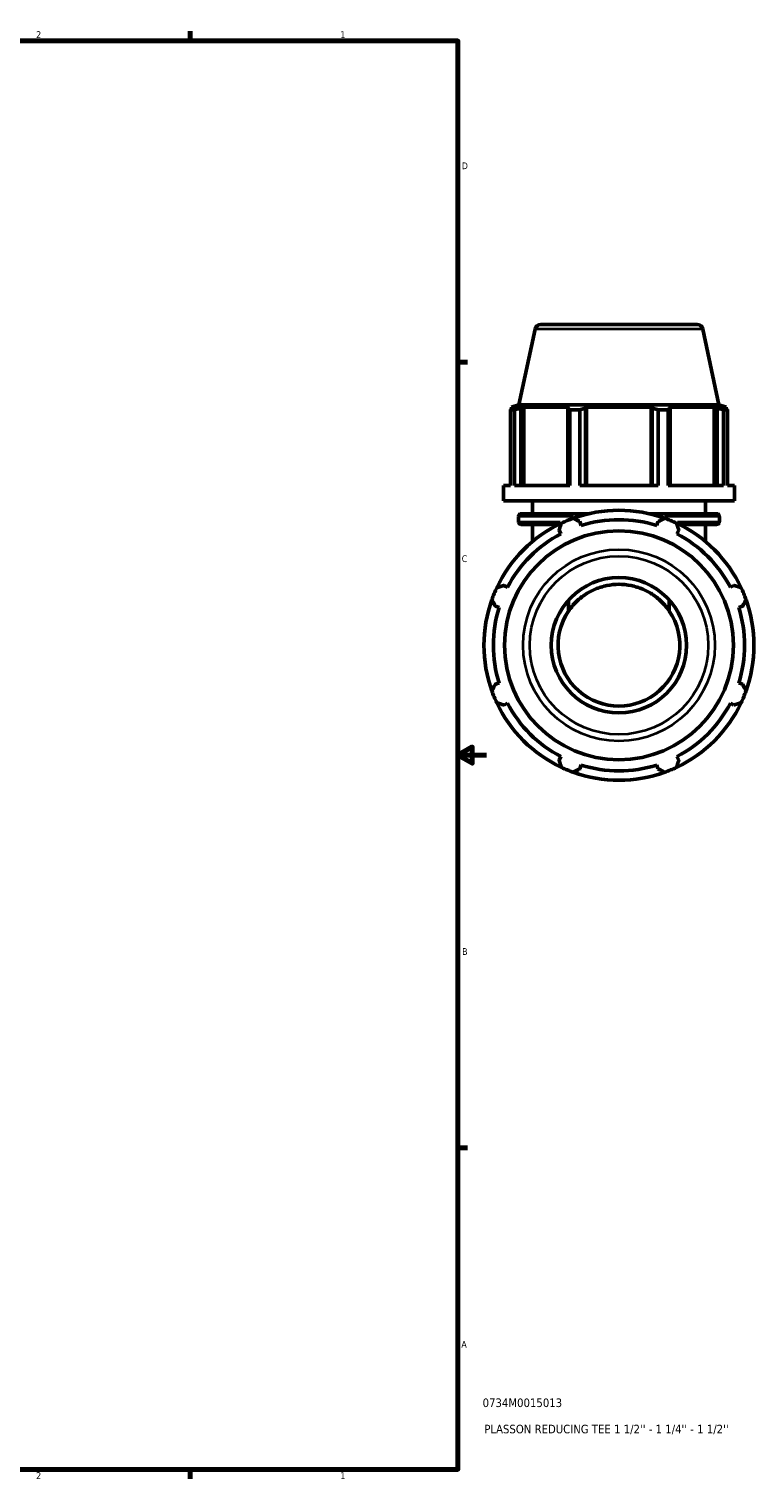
# Model space of a CAD drawing. Header units: inches. Extents: x 0.1 to 45.4, y -10.6 to 32.2.
# Tile 6 of 7: x 27.5 to 37.6, y 0.9 to 21.2. Entities that reach past the tile are written whole.
import ezdxf

# ---------------------------------------------------------------- set-up
doc = ezdxf.new("R2010")
doc.units = ezdxf.units.IN
doc.header["$MEASUREMENT"] = 0
for name, color, linetype, lineweight in [('Border (ANSI)', 7, 'Continuous', 70), ('Title (ANSI)', 7, 'Continuous', 50), ('Visible (ANSI)', 7, 'Continuous', 50), ('Visible Narrow (ANSI)', 7, 'Continuous', 35)]:
    doc.layers.add(name, color=color, linetype=linetype, lineweight=lineweight)
doc.styles.add('Note Text (ANSI)', font='tahoma.ttf')
doc.styles.add('Text Style29', font='tahoma.ttf')

# ---------------------------------------------------------------- blocks, each defined once
blk = doc.blocks.new('Borders Default Border')
at = {"layer": 'Border (ANSI)'}
for p, q in [((29.75, 21), (29.75, 21.134)), ((33.5, 16.5), (33.634, 16.5)), ((33.5, 5.5), (33.634, 5.5)), ((29.75, 1), (29.75, 0.866))]:
    blk.add_line(p, q, dxfattribs=at)
at = {"layer": 'Border (ANSI)', "flags": 128}
for points in [[(0.5, 1), (0.5, 21), (33.5, 21), (33.5, 1), (0.5, 1)], [(33.9, 11), (33.5, 11), (33.7, 11.115), (33.7, 10.885), (33.5, 11)]]:
    blk.add_lwpolyline(points, dxfattribs=at)
at = {"layer": 'Border (ANSI)', "color": 5, "true_color": 0x0000ff, "char_height": 0.0945, "attachment_point": 7, "style": 'Note Text (ANSI)'}
for s, insert in [('2', (27.596, 21.04)), ('1', (31.854, 21.04)), ('D', (33.553, 19.203)), ('C', (33.552, 13.701)), ('B', (33.558, 8.203)), ('A', (33.547, 2.703)), ('2', (27.596, 0.866)), ('1', (31.854, 0.866))]:
    blk.add_mtext(s, dxfattribs=dict(at, insert=insert))
blk = doc.blocks.new('Title Blocks ANSI - Large')
at = {"layer": 'Title (ANSI)', "color": 5, "true_color": 0x0000ff, "style": 'Text Style29'}
for tag, p in [('PART_NUMBER_001', (0.345, 0.873)), ('DESCRIPTION_001', (0.369, 0.505))]:
    blk.add_attdef(tag, p, '', height=0.12, dxfattribs=at)

msp = doc.modelspace()

# ---------------------------------------------------------------- linework, layer by layer
at = {"layer": 'Visible (ANSI)'}
for p, q in [((34.579, 16.963), (34.354, 15.906)), ((34.66, 17.028), (36.846, 17.028)), ((36.927, 16.963), (37.152, 15.906)), ((34.292, 15.836), (34.233, 15.836)), ((34.233, 14.774), (34.233, 15.836)), ((34.354, 15.906), (34.251, 15.872)), ((34.321, 15.872), (34.251, 15.872)), ((34.251, 15.845), (34.251, 15.872)), ((34.321, 15.872), (34.274, 15.857)), ((34.292, 15.836), (34.292, 14.774)), ((37.152, 15.906), (34.354, 15.906)), ((34.378, 15.857), (34.421, 15.872)), ((34.378, 14.774), (34.378, 15.857)), ((34.421, 14.774), (34.421, 15.872)), ((35.059, 15.872), (34.421, 15.872)), ((35.059, 15.872), (35.037, 15.857)), ((35.037, 15.857), (35.037, 14.774)), ((35.206, 15.836), (35.065, 15.836)), ((35.065, 14.774), (35.065, 15.836)), ((35.206, 15.836), (35.206, 14.774)), ((35.287, 15.857), (35.301, 15.872)), ((35.287, 14.774), (35.287, 15.857)), ((35.301, 14.774), (35.301, 15.872)), ((36.205, 15.872), (35.301, 15.872)), ((36.205, 14.774), (36.205, 15.872)), ((36.205, 15.872), (36.219, 15.857)), ((36.219, 15.857), (36.219, 14.774)), ((36.441, 15.836), (36.3, 15.836)), ((36.3, 14.774), (36.3, 15.836)), ((36.441, 15.836), (36.441, 14.774)), ((36.469, 15.857), (36.446, 15.872)), ((37.085, 15.872), (36.446, 15.872)), ((36.469, 14.774), (36.469, 15.857)), ((37.085, 14.774), (37.085, 15.872)), ((37.085, 15.872), (37.128, 15.857)), ((37.128, 15.857), (37.128, 14.774)), ((37.152, 15.906), (37.255, 15.872)), ((37.232, 15.857), (37.185, 15.872)), ((37.255, 15.872), (37.185, 15.872)), ((37.273, 15.836), (37.214, 15.836)), ((37.214, 14.774), (37.214, 15.836)), ((37.255, 15.845), (37.255, 15.872)), ((37.273, 15.836), (37.273, 14.774)), ((34.138, 14.559), (34.138, 14.774)), ((34.233, 14.774), (34.138, 14.774)), ((35.065, 14.774), (34.292, 14.774)), ((36.3, 14.774), (35.206, 14.774)), ((37.214, 14.774), (36.441, 14.774)), ((37.368, 14.774), (37.273, 14.774)), ((37.368, 14.559), (37.368, 14.774)), ((37.368, 14.559), (34.138, 14.559)), ((34.542, 14.379), (34.542, 14.559)), ((36.964, 14.379), (36.964, 14.559)), ((34.348, 14.268), (34.348, 14.341)), ((34.386, 14.379), (35.325, 14.379)), ((34.909, 14.23), (34.386, 14.23)), ((34.542, 13.989), (34.542, 14.23)), ((35.224, 14.215), (35.207, 14.269)), ((36.181, 14.379), (37.12, 14.379)), ((36.299, 14.269), (36.282, 14.215)), ((37.12, 14.23), (36.597, 14.23)), ((36.964, 13.989), (36.964, 14.23)), ((37.158, 14.268), (37.158, 14.341)), ((34.915, 14.148), (34.941, 14.098)), ((36.565, 14.098), (36.591, 14.148)), ((34.194, 13.35), (34.144, 13.376)), ((37.362, 13.376), (37.312, 13.35)), ((34.023, 13.084), (34.077, 13.067)), ((35.048, 13.171), (35.048, 13.017)), ((36.458, 13.017), (36.458, 13.171)), ((37.429, 13.067), (37.483, 13.084)), ((34.077, 12.01), (34.023, 11.993)), ((37.483, 11.993), (37.429, 12.01)), ((34.144, 11.701), (34.194, 11.727)), ((37.312, 11.727), (37.362, 11.701)), ((34.941, 10.979), (34.915, 10.929)), ((36.591, 10.929), (36.565, 10.979)), ((35.207, 10.808), (35.224, 10.862)), ((36.282, 10.862), (36.299, 10.808))]:
    msp.add_line(p, q, dxfattribs=at)
for radius in [1.602, 0.947]:
    msp.add_circle((35.753, 12.538), radius, dxfattribs=at)
for centre, radius, start, end in [((34.66, 16.946), 0.0829, 90, 168), ((36.846, 16.946), 0.0829, 12, 90), ((35.753, 12.538), 1.89, 70.208, 109.792), ((35.753, 12.538), 1.89, 115.208, 154.792), ((34.386, 14.341), 0.0379, 90, 180), ((34.386, 14.268), 0.0379, 180, 270), ((35.753, 12.538), 1.89, 109.792, 115.208), ((35.753, 12.538), 1.758, 72.5, 107.5), ((35.753, 12.538), 1.89, 64.792, 70.208), ((35.753, 12.538), 1.89, 25.208, 64.792), ((37.12, 14.341), 0.0379, 0, 90), ((37.12, 14.268), 0.0379, 270, 0), ((35.753, 12.538), 1.758, 117.5, 152.5), ((35.753, 12.538), 1.758, 27.5, 62.5), ((35.753, 12.538), 1.89, 154.792, 160.208), ((35.753, 12.538), 1.89, 19.792, 25.208), ((35.753, 12.538), 1.89, 160.208, 199.792), ((35.753, 12.538), 1.758, 162.5, 197.5), ((35.753, 12.538), 0.852, 145.8123, 34.1877), ((35.753, 12.538), 1.758, 342.5, 17.5), ((35.753, 12.538), 1.89, 340.208, 19.792), ((35.753, 12.538), 1.89, 199.792, 205.208), ((35.753, 12.538), 1.89, 334.792, 340.208), ((35.753, 12.538), 1.89, 205.208, 244.792), ((35.753, 12.538), 1.758, 207.5, 242.5), ((35.753, 12.538), 1.89, 295.208, 334.792), ((35.753, 12.538), 1.758, 297.5, 332.5), ((35.753, 12.538), 1.89, 244.792, 250.208), ((35.753, 12.538), 1.89, 250.208, 289.792), ((35.753, 12.538), 1.758, 252.5, 287.5), ((35.753, 12.538), 1.89, 289.792, 295.208)]:
    msp.add_arc(centre, radius, start, end, dxfattribs=at)
for points, weights in [([(34.233, 15.836), (34.254, 15.847), (34.274, 15.857)], [1, 1.00152745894, 1.00223842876]), ([(34.378, 15.857), (34.336, 15.847), (34.292, 15.836)], [1.00223842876, 1.00152745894, 1]), ([(35.065, 15.836), (35.051, 15.847), (35.037, 15.857)], [1, 1.00152745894, 1.00223842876]), ([(35.287, 15.857), (35.247, 15.847), (35.206, 15.836)], [1.00223842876, 1.00152745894, 1]), ([(36.3, 15.836), (36.259, 15.847), (36.219, 15.857)], [1, 1.00152745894, 1.00223842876]), ([(36.469, 15.857), (36.455, 15.847), (36.441, 15.836)], [1.00223842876, 1.00152745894, 1]), ([(37.214, 15.836), (37.17, 15.847), (37.128, 15.857)], [1, 1.00152745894, 1.00223842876]), ([(37.232, 15.857), (37.252, 15.847), (37.273, 15.836)], [1.00223842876, 1.00152745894, 1]), ([(34.915, 14.148), (34.931, 14.197), (34.948, 14.248)], [1.00275338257, 1.00178472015, 1]), ([(35.113, 14.317), (35.161, 14.292), (35.207, 14.269)], [1, 1.00178472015, 1.00275338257]), ([(36.299, 14.269), (36.345, 14.292), (36.393, 14.317)], [1.00275338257, 1.00178472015, 1]), ([(36.558, 14.248), (36.575, 14.197), (36.591, 14.148)], [1, 1.00178472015, 1.00275338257]), ([(34.043, 13.343), (34.094, 13.36), (34.144, 13.376)], [1, 1.00178472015, 1.00275338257]), ([(37.362, 13.376), (37.412, 13.36), (37.463, 13.343)], [1.00275338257, 1.00178472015, 1]), ([(34.023, 13.084), (33.999, 13.13), (33.975, 13.178)], [1.00275338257, 1.00178472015, 1]), ([(37.531, 13.178), (37.507, 13.13), (37.483, 13.084)], [1, 1.00178472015, 1.00275338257]), ([(33.975, 11.899), (33.999, 11.947), (34.023, 11.993)], [1, 1.00178472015, 1.00275338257]), ([(37.483, 11.993), (37.507, 11.947), (37.531, 11.899)], [1.00275338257, 1.00178472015, 1]), ([(34.144, 11.701), (34.094, 11.717), (34.043, 11.734)], [1.00275338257, 1.00178472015, 1]), ([(37.463, 11.734), (37.412, 11.717), (37.362, 11.701)], [1, 1.00178472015, 1.00275338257]), ([(34.948, 10.828), (34.931, 10.88), (34.915, 10.929)], [1, 1.00178472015, 1.00275338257]), ([(35.207, 10.808), (35.161, 10.785), (35.113, 10.76)], [1.00275338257, 1.00178472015, 1]), ([(36.393, 10.76), (36.345, 10.785), (36.299, 10.808)], [1, 1.00178472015, 1.00275338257]), ([(36.591, 10.929), (36.575, 10.88), (36.558, 10.828)], [1.00275338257, 1.00178472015, 1])]:
    msp.add_rational_spline(points, weights, degree=2, dxfattribs=at)
msp.add_open_spline([(35.048, 13.017), (35.079, 13.063), (35.113, 13.104), (35.187, 13.178), (35.228, 13.212), (35.319, 13.274), (35.369, 13.301), (35.473, 13.345), (35.528, 13.362), (35.64, 13.385), (35.697, 13.391), (35.809, 13.391), (35.866, 13.385), (35.978, 13.362), (36.033, 13.345), (36.137, 13.301), (36.187, 13.274), (36.278, 13.212), (36.319, 13.178), (36.392, 13.104), (36.427, 13.063), (36.458, 13.017)], degree=3, knots=[-5.544757, -5.544757, -5.544757, -5.544757, -5.115622, -5.115622, -4.691426, -4.691426, -4.267229, -4.267229, -3.843033, -3.843033, -3.418836, -3.418836, -2.99464, -2.99464, -2.570443, -2.570443, -2.146247, -2.146247, -1.72205, -1.72205, -1.292915, -1.292915, -1.292915, -1.292915], dxfattribs=at)
at = {"layer": 'Visible Narrow (ANSI)'}
for p, q in [((36.913, 16.963), (34.593, 16.963)), ((35.113, 14.341), (34.35, 14.341)), ((34.35, 14.268), (34.932, 14.268)), ((37.156, 14.341), (36.393, 14.341)), ((36.574, 14.268), (37.156, 14.268))]:
    msp.add_line(p, q, dxfattribs=at)
for radius in [1.342, 1.249]:
    msp.add_circle((35.753, 12.538), radius, dxfattribs=at)

# ---------------------------------------------------------------- block references
msp.add_blockref('Borders Default Border', (0, 0))
msp.add_blockref('Title Blocks ANSI - Large', (33.5, 1)).add_auto_attribs({'PART_NUMBER_001': '0734M0015013', 'DESCRIPTION_001': "PLASSON REDUCING TEE 1 1/2'' - 1 1/4'' - 1 1/2''"})

doc.saveas('drawing.dxf')
